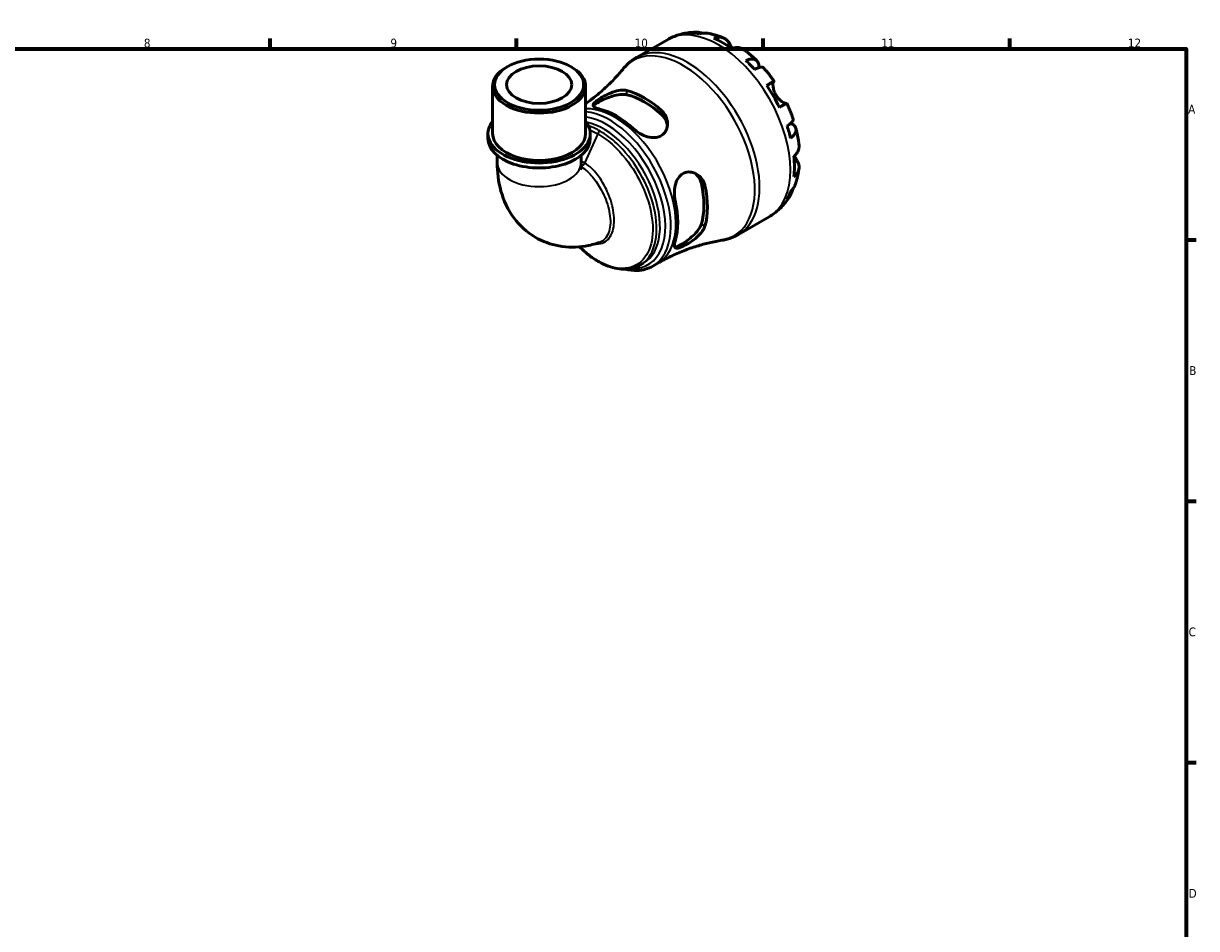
# Model space of a CAD drawing. Header units: millimetres. Extents: x 0 to 902, y 0 to 853.
# Tile 6 of 6: x 491 to 824, y 324 to 581. Entities that reach past the tile are written whole.
import ezdxf

# ---------------------------------------------------------------- set-up
doc = ezdxf.new("R2010")
doc.units = ezdxf.units.MM
for name, color, linetype, lineweight in [('Border (ISO)', 7, 'Continuous', 70), ('Visible (ISO)', 7, 'Continuous', 50), ('Visible Narrow (ISO)', 7, 'Continuous', 35)]:
    doc.layers.add(name, color=color, linetype=linetype, lineweight=lineweight)
doc.styles.add('Note Text (ISO)', font='tahoma.ttf')

# ---------------------------------------------------------------- blocks, each defined once
blk = doc.blocks.new('Borders Default Border')
at = {"layer": 'Border (ISO)'}
for p, q in [((560.67, 574), (560.67, 576.9)), ((630.75, 574), (630.75, 576.9)), ((700.83, 574), (700.83, 576.9)), ((770.92, 574), (770.92, 576.9)), ((821, 519.75), (823.9, 519.75)), ((821, 445.5), (823.9, 445.5)), ((821, 371.25), (823.9, 371.25))]:
    blk.add_line(p, q, dxfattribs=at)
at = {"layer": 'Border (ISO)', "flags": 128}
blk.add_lwpolyline([(20, 20), (20, 574), (821, 574), (821, 20), (20, 20)], dxfattribs=at)
at = {"layer": 'Border (ISO)', "color": 232, "true_color": 0xca0064, "char_height": 2.5, "attachment_point": 7, "style": 'Note Text (ISO)'}
for s, insert in [('8', (524.81, 574.34)), ('9', (594.88, 574.35)), ('10', (664.29, 574.35)), ('11', (734.37, 574.4)), ('12', (804.46, 574.4)), ('A', (821.59, 555.62)), ('B', (821.89, 481.37)), ('C', (821.73, 407.08)), ('D', (821.73, 332.88))]:
    blk.add_mtext(s, dxfattribs=dict(at, insert=insert))

msp = doc.modelspace()

# ---------------------------------------------------------------- linework, layer by layer
at = {"layer": 'Visible (ISO)'}
for p, q in [((664.824, 571.539), (673.582, 576.583)), ((628.17, 568.956), (627.758, 568.717)), ((646.115, 568.956), (646.527, 568.717)), ((623.922, 549.93), (623.922, 563.354)), ((650.363, 549.93), (650.363, 563.354)), ((622.6, 548.54), (622.6, 549.93)), ((651.685, 548.54), (651.685, 549.93)), ((625.244, 543.725), (625.244, 541.702)), ((649.041, 543.725), (649.041, 541.702)), ((693.768, 521.277), (702.526, 526.321)), ((665.826, 512.549), (666.796, 513.108)), ((669.437, 512.286), (670.865, 513.108))]:
    msp.add_line(p, q, dxfattribs=at)
for centre, major_axis, ratio, start_param, end_param in [((689.327, 552.185), (-14.381, 24.973), 0.5780931, 5.8274083, 5.9574315), ((689.327, 552.185), (-14.381, 24.973), 0.5780931, 5.3744724, 5.6249693), ((689.327, 552.185), (-14.381, 24.973), 0.5780931, 5.0420102, 5.1720334), ((637.142, 563.354), (-13.22, 0), 0.5758617, 5.5016397, 10.2063236), ((689.327, 552.185), (-14.381, 24.973), 0.5780931, 4.5890743, 4.8395711), ((667.007, 539.331), (12.676, -22.013), 0.5780931, 2.0773073, 2.6389491), ((667.007, 539.331), (11.982, -20.807), 0.5780931, 2.0605443, 2.6557121), ((659.087, 534.771), (-12.303, 21.364), 0.5780931, 5.2101249, 5.7893168), ((637.142, 549.93), (-14.543, 0), 0.5758617, 5.8534856, 9.8544776), ((689.327, 552.185), (-14.381, 24.973), 0.5780931, 4.256612, 4.3866352), ((637.142, 548.54), (-14.543, 0), 0.5758617, 0, 3.1415927), ((637.142, 549.93), (-13.22, 0), 0.5758617, 0, 3.1415927), ((689.327, 552.185), (-14.381, 24.973), 0.5780931, 3.8036761, 4.054173), ((667.007, 539.331), (11.982, -20.807), 0.5780931, 0.489748, 1.0849158), ((667.007, 539.331), (12.676, -22.013), 0.5780931, 0.5065109, 1.0681528), ((689.327, 552.185), (14.381, -24.973), 0.5780931, 0.3296212, 0.4596444), ((659.087, 534.771), (-12.303, 21.364), 0.5780931, 3.6393285, 4.2185205)]:
    msp.add_ellipse(centre, major_axis=major_axis, ratio=ratio, start_param=start_param, end_param=end_param, dxfattribs=at)
for major_axis in [(12.64, 0), (9.254, 0)]:
    msp.add_ellipse((637.142, 563.828), major_axis=major_axis, ratio=0.5758617, dxfattribs=at)
for points, knots in [([(673.582, 576.583), (674.095, 576.878), (674.625, 577.144), (675.708, 577.615), (676.262, 577.818), (677.38, 578.163), (677.946, 578.303), (679.08, 578.522), (679.649, 578.601), (680.781, 578.701), (681.345, 578.723), (681.904, 578.718)], [5.49972085, 5.49972085, 5.49972085, 5.49972085, 5.56520194, 5.56520194, 5.63068302, 5.63068302, 5.6961641, 5.6961641, 5.76164519, 5.76164519, 5.82712627, 5.82712627, 5.82712627, 5.82712627]), ([(680.322, 578.505), (680.773, 578.633), (681.235, 578.7), (682.102, 578.73), (682.585, 578.691), (683.242, 578.551), (683.421, 578.503), (683.597, 578.448)], [0.17074605, 0.17074605, 0.17074605, 0.17074605, 0.33284003, 0.33284003, 0.49949435, 0.49949435, 0.56252044, 0.56252044, 0.56252044, 0.56252044]), ([(685.044, 578.421), (684.698, 578.482), (684.347, 578.502), (683.627, 578.468), (683.197, 578.397), (682.768, 578.268)], [4.87971703, 4.87971703, 4.87971703, 4.87971703, 5.01708759, 5.01708759, 5.17918157, 5.17918157, 5.17918157, 5.17918157]), ([(685.044, 578.421), (685.365, 578.364), (685.682, 578.299), (686.312, 578.155), (686.624, 578.075), (687.242, 577.904), (687.548, 577.811), (688.155, 577.613), (688.456, 577.508), (689.052, 577.286), (689.347, 577.169), (689.639, 577.047)], [5.9523628, 5.9523628, 5.9523628, 5.9523628, 5.99162777, 5.99162777, 6.03089274, 6.03089274, 6.07015771, 6.07015771, 6.10942267, 6.10942267, 6.14868764, 6.14868764, 6.14868764, 6.14868764]), ([(686.781, 577.026), (687.188, 577.163), (687.584, 577.247), (688.298, 577.315), (688.68, 577.302), (689.391, 577.159), (689.721, 577.029), (690.278, 576.703), (690.555, 576.476), (690.969, 575.994), (691.124, 575.762), (691.253, 575.52)], [0.17075309, 0.17075309, 0.17075309, 0.17075309, 0.33215152, 0.33215152, 0.49888818, 0.49888818, 0.66562485, 0.66562485, 0.83351137, 0.83351137, 0.95687373, 0.95687373, 0.95687373, 0.95687373]), ([(691.253, 575.52), (691.254, 575.517), (691.256, 575.515), (691.32, 575.394), (691.39, 575.265), (691.533, 575.004), (691.605, 574.875), (691.777, 574.574), (691.878, 574.4), (692.002, 574.196), (692.017, 574.171), (692.032, 574.146)], [-0.58332629, -0.58332629, -0.58332629, -0.58332629, -0.58206847, -0.58206847, -0.51861604, -0.51861604, -0.4628074, -0.4628074, -0.39473272, -0.39473272, -0.38532618, -0.38532618, -0.38532618, -0.38532618]), ([(695.356, 573.759), (695.268, 573.824), (695.179, 573.882), (694.812, 574.097), (694.482, 574.227), (693.771, 574.37), (693.39, 574.383), (692.675, 574.315), (692.279, 574.232), (691.872, 574.094)], [4.66534673, 4.66534673, 4.66534673, 4.66534673, 4.71913293, 4.71913293, 4.88586959, 4.88586959, 5.05260626, 5.05260626, 5.21400469, 5.21400469, 5.21400469, 5.21400469]), ([(695.356, 573.759), (695.614, 573.569), (695.87, 573.374), (696.376, 572.977), (696.626, 572.775), (697.122, 572.362), (697.368, 572.152), (697.853, 571.724), (698.093, 571.506), (698.569, 571.064), (698.804, 570.839), (699.036, 570.611)], [0.139021, 0.139021, 0.139021, 0.139021, 0.17865725, 0.17865725, 0.2182935, 0.2182935, 0.25792975, 0.25792975, 0.297566, 0.297566, 0.33720225, 0.33720225, 0.33720225, 0.33720225]), ([(660.997, 568.271), (661.209, 568.531), (661.43, 568.784), (661.89, 569.274), (662.13, 569.511), (662.625, 569.968), (662.882, 570.188), (663.411, 570.608), (663.683, 570.809), (664.243, 571.19), (664.53, 571.37), (664.824, 571.539)], [5.28306524, 5.28306524, 5.28306524, 5.28306524, 5.32639636, 5.32639636, 5.36972748, 5.36972748, 5.41305861, 5.41305861, 5.45638973, 5.45638973, 5.49972085, 5.49972085, 5.49972085, 5.49972085]), ([(695.886, 570.714), (696.273, 570.868), (696.64, 570.975), (697.281, 571.097), (697.612, 571.122), (698.205, 571.067), (698.466, 570.988), (698.883, 570.765), (699.076, 570.601), (699.373, 570.178), (699.478, 569.92), (699.596, 569.383), (699.622, 569.053), (699.599, 568.675), (699.598, 568.661), (699.597, 568.647)], [0.1707461, 0.1707461, 0.1707461, 0.1707461, 0.33284, 0.33284, 0.4994944, 0.4994944, 0.6661487, 0.6661487, 0.8332087, 0.8332087, 1.0002688, 1.0002688, 1.1679728, 1.1679728, 1.1744217, 1.1744217, 1.1744217, 1.1744217]), ([(660.997, 568.271), (660.281, 567.394), (659.507, 566.507), (657.843, 564.736), (656.953, 563.852), (655.065, 562.111), (654.067, 561.255), (652.166, 559.743), (651.278, 559.08), (650.363, 558.439)], [5.28306524, 5.28306524, 5.28306524, 5.28306524, 5.32639636, 5.32639636, 5.36972748, 5.36972748, 5.41305861, 5.41305861, 5.44856725, 5.44856725, 5.44856725, 5.44856725]), ([(700.918, 568.627), (700.858, 568.695), (700.773, 568.742), (700.537, 568.804), (700.347, 568.808), (699.877, 568.733), (699.597, 568.655), (699.032, 568.451), (698.697, 568.31), (698.332, 568.134)], [4.56205101, 4.56205101, 4.56205101, 4.56205101, 4.68377895, 4.68377895, 4.85043327, 4.85043327, 5.01708759, 5.01708759, 5.17918157, 5.17918157, 5.17918157, 5.17918157]), ([(700.918, 568.627), (701.132, 568.386), (701.343, 568.141), (701.76, 567.646), (701.965, 567.396), (702.371, 566.89), (702.571, 566.635), (702.966, 566.118), (703.161, 565.858), (703.544, 565.331), (703.733, 565.066), (703.919, 564.798)], [0.44766847, 0.44766847, 0.44766847, 0.44766847, 0.48658997, 0.48658997, 0.52551147, 0.52551147, 0.56443297, 0.56443297, 0.60335447, 0.60335447, 0.64227596, 0.64227596, 0.64227596, 0.64227596]), ([(701.823, 563.599), (702.17, 563.798), (702.478, 563.975), (702.982, 564.265), (703.222, 564.402), (703.595, 564.615), (703.73, 564.692), (703.891, 564.783), (703.931, 564.805), (703.904, 564.788), (703.863, 564.763), (703.799, 564.725)], [0.17075309, 0.17075309, 0.17075309, 0.17075309, 0.33215152, 0.33215152, 0.49888818, 0.49888818, 0.66562485, 0.66562485, 0.83351137, 0.83351137, 0.95687373, 0.95687373, 0.95687373, 0.95687373]), ([(703.799, 564.725), (703.778, 564.713), (703.758, 564.694), (703.705, 564.619), (703.676, 564.548), (703.627, 564.355), (703.608, 564.231), (703.585, 563.879), (703.59, 563.632), (703.657, 563), (703.733, 562.606), (703.993, 561.768), (704.18, 561.332), (704.418, 560.92)], [-0.58004807, -0.58004807, -0.58004807, -0.58004807, -0.5384523, -0.5384523, -0.46383793, -0.46383793, -0.3862639, -0.3862639, -0.27840269, -0.27840269, -0.14277912, -0.14277912, 0, 0, 0, 0]), ([(654.109, 556.953), (653.961, 556.987), (653.821, 557.024), (653.285, 557.183), (652.974, 557.322), (652.54, 557.651), (652.439, 557.845), (652.512, 558.278), (652.662, 558.512), (653.151, 558.999), (653.441, 559.234), (654.157, 559.741), (654.57, 560.004), (655.595, 560.597), (656.215, 560.917), (657.631, 561.548), (658.434, 561.838), (659.92, 562.2), (660.609, 562.286), (661.514, 562.248), (661.782, 562.212), (662.029, 562.152)], [-1.9566469, -1.9566469, -1.9566469, -1.9566469, -1.8907363, -1.8907363, -1.685466, -1.685466, -1.4592397, -1.4592397, -1.2519448, -1.2519448, -1.0855647, -1.0855647, -0.9191225, -0.9191225, -0.710223, -0.710223, -0.4527267, -0.4527267, -0.2140161, -0.2140161, -0.1042525, -0.1042525, -0.1042525, -0.1042525]), ([(652.571, 557.677), (652.642, 557.795), (652.751, 557.921), (653.183, 558.311), (653.608, 558.599), (654.611, 559.176), (655.238, 559.495), (656.587, 560.088), (657.309, 560.36), (658.695, 560.782), (659.455, 560.954), (660.864, 561.103), (661.512, 561.079), (662.029, 560.965)], [1.4110846, 1.4110846, 1.4110846, 1.4110846, 1.5244244, 1.5244244, 1.7370432, 1.7370432, 1.9496619, 1.9496619, 2.1622806, 2.1622806, 2.3915298, 2.3915298, 2.620779, 2.620779, 2.620779, 2.620779]), ([(704.418, 560.92), (704.548, 560.695), (704.691, 560.48), (705.009, 560.059), (705.184, 559.857), (705.618, 559.414), (705.878, 559.193), (706.357, 558.845), (706.573, 558.717), (706.889, 558.563), (707.004, 558.519), (707.193, 558.468), (707.268, 558.46), (707.337, 558.468), (707.349, 558.471), (707.36, 558.474)], [0, 0, 0, 0, 0.07774953, 0.07774953, 0.16081914, 0.16081914, 0.27783798, 0.27783798, 0.3882896, 0.3882896, 0.46542959, 0.46542959, 0.54035429, 0.54035429, 0.55720532, 0.55720532, 0.55720532, 0.55720532]), ([(707.519, 558.562), (707.518, 558.563), (707.478, 558.541), (707.33, 558.457), (707.195, 558.38), (706.822, 558.166), (706.582, 558.029), (706.078, 557.74), (705.77, 557.563), (705.423, 557.363)], [4.57634622, 4.57634622, 4.57634622, 4.57634622, 4.71913293, 4.71913293, 4.88586959, 4.88586959, 5.05260626, 5.05260626, 5.21400469, 5.21400469, 5.21400469, 5.21400469]), ([(707.519, 558.562), (707.658, 558.267), (707.794, 557.971), (708.058, 557.376), (708.187, 557.077), (708.436, 556.476), (708.558, 556.175), (708.793, 555.571), (708.907, 555.267), (709.127, 554.659), (709.234, 554.354), (709.336, 554.048)], [0.92853136, 0.92853136, 0.92853136, 0.92853136, 0.96745378, 0.96745378, 1.0063762, 1.0063762, 1.04529862, 1.04529862, 1.08422105, 1.08422105, 1.12314347, 1.12314347, 1.12314347, 1.12314347]), ([(671.985, 556.419), (672.151, 556.268), (672.305, 556.107), (672.831, 555.484), (673.123, 554.972), (673.569, 553.757), (673.667, 553.038), (673.556, 551.688), (673.365, 551.053), (672.778, 550.087), (672.447, 549.726), (671.667, 549.185), (671.241, 549), (670.231, 548.766), (669.648, 548.749), (668.325, 548.905), (667.587, 549.121), (666.134, 549.739), (665.423, 550.151), (664.535, 550.811), (664.291, 551.012), (664.066, 551.22)], [-1.976537, -1.976537, -1.976537, -1.976537, -1.9030487, -1.9030487, -1.7054356, -1.7054356, -1.457634, -1.457634, -1.2250225, -1.2250225, -1.0491036, -1.0491036, -0.8871083, -0.8871083, -0.6981528, -0.6981528, -0.4672574, -0.4672574, -0.2235738, -0.2235738, -0.1232095, -0.1232095, -0.1232095, -0.1232095]), ([(671.985, 555.231), (672.502, 554.751), (672.937, 554.151), (673.413, 553.07), (673.536, 552.613), (673.591, 552.169)], [-0.88373584, -0.88373584, -0.88373584, -0.88373584, -0.65448666, -0.65448666, -0.4987874, -0.4987874, -0.4987874, -0.4987874]), ([(707.607, 552.069), (707.943, 552.296), (708.233, 552.515), (708.693, 552.9), (708.902, 553.101), (709.203, 553.468), (709.296, 553.633), (709.362, 553.867), (709.364, 553.962), (709.336, 554.048)], [0.17074605, 0.17074605, 0.17074605, 0.17074605, 0.33284003, 0.33284003, 0.49949435, 0.49949435, 0.66614868, 0.66614868, 0.78841706, 0.78841706, 0.78841706, 0.78841706]), ([(708.675, 552.892), (708.696, 552.882), (708.717, 552.872), (709.063, 552.7), (709.335, 552.515), (709.74, 552.146), (709.91, 551.928), (710.125, 551.462), (710.17, 551.214), (710.154, 550.745), (710.091, 550.481), (709.84, 549.943), (709.653, 549.67), (709.224, 549.178), (708.947, 548.915), (708.62, 548.657)], [4.1712493, 4.1712493, 4.1712493, 4.1712493, 4.1819549, 4.1819549, 4.3496588, 4.3496588, 4.5167189, 4.5167189, 4.6837789, 4.6837789, 4.8504333, 4.8504333, 5.0170876, 5.0170876, 5.1791816, 5.1791816, 5.1791816, 5.1791816]), ([(710.114, 551.426), (710.195, 551.111), (710.273, 550.795), (710.418, 550.162), (710.487, 549.845), (710.615, 549.211), (710.674, 548.893), (710.784, 548.257), (710.834, 547.939), (710.926, 547.302), (710.967, 546.984), (711.003, 546.665)], [1.23357287, 1.23357287, 1.23357287, 1.23357287, 1.27320271, 1.27320271, 1.31283255, 1.31283255, 1.35246238, 1.35246238, 1.39209222, 1.39209222, 1.43172206, 1.43172206, 1.43172206, 1.43172206]), ([(709.545, 543.485), (709.867, 543.767), (710.139, 544.068), (710.556, 544.65), (710.736, 544.985), (710.97, 545.67), (711.023, 546.02), (711.021, 546.446), (711.015, 546.554), (711.002, 546.665)], [0.17075309, 0.17075309, 0.17075309, 0.17075309, 0.33215152, 0.33215152, 0.49888818, 0.49888818, 0.66562485, 0.66562485, 0.72067698, 0.72067698, 0.72067698, 0.72067698]), ([(709.67, 543.598), (709.717, 543.511), (709.764, 543.426), (709.918, 543.152), (710.022, 542.974), (710.222, 542.636), (710.318, 542.479), (710.433, 542.292), (710.46, 542.249), (710.486, 542.207)], [-2.11847631, -2.11847631, -2.11847631, -2.11847631, -2.08674766, -2.08674766, -2.01440674, -2.01440674, -1.93994266, -1.93994266, -1.91637503, -1.91637503, -1.91637503, -1.91637503]), ([(625.244, 541.702), (625.244, 539), (625.555, 536.286), (627.051, 530.932), (628.251, 528.275), (631.609, 523.775), (633.645, 521.893), (638.099, 519.264), (640.43, 518.427), (645.294, 517.567), (647.814, 517.605), (651.559, 518.2), (652.882, 518.528), (654.161, 518.944)], [3.1415927, 3.1415927, 3.1415927, 3.1415927, 3.4130535, 3.4130535, 3.6845144, 3.6845144, 3.9226127, 3.9226127, 4.1353261, 4.1353261, 4.3662822, 4.3662822, 4.4988969, 4.4988969, 4.4988969, 4.4988969]), ([(649.041, 541.702), (649.041, 541.125), (649.089, 540.665), (649.202, 540.038), (649.266, 539.872), (649.275, 539.851), (649.276, 539.85), (649.276, 539.85)], [3.14159265, 3.14159265, 3.14159265, 3.14159265, 3.32813629, 3.32813629, 3.51467993, 3.51467993, 3.52825001, 3.52825001, 3.52825001, 3.52825001]), ([(710.486, 542.207), (710.631, 541.974), (710.754, 541.725), (710.963, 541.128), (711.02, 540.776), (711.023, 540.133), (710.97, 539.784), (710.736, 539.099), (710.556, 538.764), (710.139, 538.182), (709.867, 537.881), (709.545, 537.599)], [4.42788405, 4.42788405, 4.42788405, 4.42788405, 4.5512464, 4.5512464, 4.71913293, 4.71913293, 4.88586959, 4.88586959, 5.05260626, 5.05260626, 5.21400469, 5.21400469, 5.21400469, 5.21400469]), ([(675.794, 530.906), (675.75, 531.103), (675.712, 531.306), (675.583, 532.157), (675.548, 532.838), (675.618, 534.273), (675.737, 535.026), (676.151, 536.371), (676.429, 536.968), (677.097, 537.881), (677.446, 538.219), (678.244, 538.732), (678.679, 538.897), (679.706, 539.069), (680.293, 539.023), (681.547, 538.663), (682.2, 538.289), (683.255, 537.323), (683.674, 536.747), (684.091, 535.791), (684.194, 535.476), (684.265, 535.149)], [-1.9566469, -1.9566469, -1.9566469, -1.9566469, -1.8907363, -1.8907363, -1.685466, -1.685466, -1.4592397, -1.4592397, -1.2519448, -1.2519448, -1.0855647, -1.0855647, -0.9191225, -0.9191225, -0.710223, -0.710223, -0.4527267, -0.4527267, -0.2140161, -0.2140161, -0.1042525, -0.1042525, -0.1042525, -0.1042525]), ([(681.377, 538.674), (681.738, 538.402), (682.076, 538.064), (682.778, 537.106), (683.08, 536.428), (683.239, 535.74)], [2.23446408, 2.23446408, 2.23446408, 2.23446408, 2.39152982, 2.39152982, 2.62077901, 2.62077901, 2.62077901, 2.62077901]), ([(710.998, 540.066), (710.959, 539.752), (710.913, 539.438), (710.809, 538.811), (710.75, 538.499), (710.619, 537.874), (710.547, 537.563), (710.388, 536.942), (710.301, 536.632), (710.113, 536.015), (710.011, 535.707), (709.901, 535.401)], [1.70536659, 1.70536659, 1.70536659, 1.70536659, 1.7446264, 1.7446264, 1.7838862, 1.7838862, 1.82314601, 1.82314601, 1.86240581, 1.86240581, 1.90166561, 1.90166561, 1.90166561, 1.90166561]), ([(709.206, 534.136), (709.164, 533.946), (709.113, 533.756), (708.902, 533.108), (708.693, 532.672), (708.233, 531.938), (707.943, 531.572), (707.607, 531.247)], [4.78379622, 4.78379622, 4.78379622, 4.78379622, 4.85043327, 4.85043327, 5.01708759, 5.01708759, 5.17918157, 5.17918157, 5.17918157, 5.17918157]), ([(708.62, 533.491), (708.947, 533.797), (709.224, 534.133), (709.618, 534.744), (709.78, 535.064), (709.901, 535.401)], [0.17074605, 0.17074605, 0.17074605, 0.17074605, 0.33284003, 0.33284003, 0.47310885, 0.47310885, 0.47310885, 0.47310885]), ([(708.599, 532.534), (708.322, 532.041), (708.02, 531.557), (707.362, 530.614), (707.007, 530.156), (706.242, 529.272), (705.834, 528.847), (704.967, 528.041), (704.508, 527.659), (703.547, 526.949), (703.045, 526.62), (702.526, 526.321)], [2.02681155, 2.02681155, 2.02681155, 2.02681155, 2.09307488, 2.09307488, 2.15933821, 2.15933821, 2.22560154, 2.22560154, 2.29186487, 2.29186487, 2.3581282, 2.3581282, 2.3581282, 2.3581282]), ([(684.265, 523.638), (684.218, 523.473), (684.156, 523.307), (683.878, 522.684), (683.581, 522.224), (682.749, 521.209), (682.175, 520.659), (680.949, 519.667), (680.303, 519.218), (679.172, 518.52), (678.694, 518.253), (677.834, 517.824), (677.461, 517.662), (676.752, 517.415), (676.445, 517.352), (675.918, 517.374), (675.736, 517.494), (675.545, 517.957), (675.546, 518.313), (675.674, 518.966), (675.727, 519.173), (675.794, 519.395)], [-1.976537, -1.976537, -1.976537, -1.976537, -1.9030487, -1.9030487, -1.7054356, -1.7054356, -1.457634, -1.457634, -1.2250225, -1.2250225, -1.0491036, -1.0491036, -0.8871083, -0.8871083, -0.6981528, -0.6981528, -0.4672574, -0.4672574, -0.2235738, -0.2235738, -0.1232095, -0.1232095, -0.1232095, -0.1232095]), ([(683.239, 524.229), (683.08, 523.723), (682.778, 523.148), (681.945, 522), (681.416, 521.427), (680.358, 520.437), (679.762, 519.948), (678.573, 519.077), (677.983, 518.694), (677.482, 518.405), (676.981, 518.116), (676.518, 517.893), (675.963, 517.717), (675.797, 517.686), (675.66, 517.685)], [-0.8837358, -0.8837358, -0.8837358, -0.8837358, -0.6544867, -0.6544867, -0.4252375, -0.4252375, -0.2126187, -0.2126187, 0, 0, 0, 0.2126187, 0.2126187, 0.3261588, 0.3261588, 0.3261588, 0.3261588]), ([(693.768, 521.277), (693.474, 521.108), (693.174, 520.95), (692.564, 520.657), (692.254, 520.522), (691.624, 520.276), (691.305, 520.164), (690.661, 519.965), (690.336, 519.877), (689.681, 519.725), (689.351, 519.66), (689.021, 519.607)], [2.3581282, 2.3581282, 2.3581282, 2.3581282, 2.40145932, 2.40145932, 2.44479044, 2.44479044, 2.48812157, 2.48812157, 2.53145269, 2.53145269, 2.57478381, 2.57478381, 2.57478381, 2.57478381]), ([(665.826, 512.549), (665.22, 512.2), (664.571, 511.928), (663.197, 511.542), (662.471, 511.43), (660.95, 511.369), (660.153, 511.425), (658.504, 511.71), (657.651, 511.944), (655.92, 512.585), (655.041, 512.995), (653.288, 513.979), (652.414, 514.553), (650.694, 515.847), (649.849, 516.566), (648.878, 517.491), (648.73, 517.636), (648.582, 517.782)], [3.9289355, 3.9289355, 3.9289355, 3.9289355, 4.0744601, 4.0744601, 4.2225445, 4.2225445, 4.3765658, 4.3765658, 4.5363879, 4.5363879, 4.6995587, 4.6995587, 4.8638591, 4.8638591, 5.0281377, 5.0281377, 5.0580243, 5.0580243, 5.0580243, 5.0580243]), ([(670.865, 513.108), (672.059, 513.796), (673.279, 514.438), (675.743, 515.621), (676.987, 516.162), (679.474, 517.136), (680.715, 517.569), (683.168, 518.328), (684.379, 518.654), (686.747, 519.204), (687.903, 519.428), (689.021, 519.607)], [2.3581282, 2.3581282, 2.3581282, 2.3581282, 2.40145932, 2.40145932, 2.44479044, 2.44479044, 2.48812157, 2.48812157, 2.53145269, 2.53145269, 2.57478381, 2.57478381, 2.57478381, 2.57478381]), ([(669.437, 512.286), (668.117, 511.526), (666.605, 511.108), (663.891, 510.996), (662.734, 511.118), (661.559, 511.395)], [2.3581282, 2.3581282, 2.3581282, 2.3581282, 2.65134297, 2.65134297, 2.85540206, 2.85540206, 2.85540206, 2.85540206])]:
    msp.add_open_spline(points, degree=3, knots=knots, dxfattribs=at)
at = {"layer": 'Visible Narrow (ISO)'}
for p, q in [((691.253, 575.52), (690.454, 575.06)), ((703.799, 564.725), (701.829, 563.591)), ((662.029, 560.965), (662.029, 562.152)), ((671.985, 556.419), (671.985, 555.231)), ((653.822, 549.831), (650.068, 541.531)), ((710.486, 542.207), (709.675, 541.739)), ((683.239, 535.74), (684.265, 535.149)), ((684.265, 523.638), (683.239, 524.229))]:
    msp.add_line(p, q, dxfattribs=at)
for centre, major_axis, ratio, start_param, end_param in [((688.054, 551.452), (-14.472, 25.131), 0.5780931, 3.1415927, 6.2831853), ((678.105, 545.722), (-14.347, 24.914), 0.5780931, 2.924937, 6.4998409), ((679.296, 546.408), (14.472, -25.131), 0.5780931, 0, 3.1415927), ((658.564, 534.47), (-12.301, 21.361), 0.5780931, 3.1415927, 5.9896041), ((657.136, 533.647), (12.301, -21.361), 0.5780931, 0, 2.7572135), ((656.322, 533.178), (11.795, -20.482), 0.5780931, 5.9329717, 9.0059055), ((655.508, 532.71), (11.288, -19.602), 0.5780931, 0, 2.6718269), ((654.492, 549.669), (-0.579, -1.005), 0.5780931, 3.9250571, 4.8803212), ((637.142, 541.702), (11.898, 0), 0.5758617, 3.1415927, 6.2831853), ((649.398, 541.693), (-0.579, -1.005), 0.5780931, 0.4145723, 1.7387285)]:
    msp.add_ellipse(centre, major_axis=major_axis, ratio=ratio, start_param=start_param, end_param=end_param, dxfattribs=at)
for points, knots in [([(654.492, 550.617), (653.419, 551.235), (652.348, 551.727), (651.257, 552.099), (651.217, 552.113), (651.176, 552.126)], [-7.85398163, -7.85398163, -7.85398163, -7.85398163, -7.65287249, -7.65287249, -7.64509271, -7.64509271, -7.64509271, -7.64509271]), ([(665.824, 512.552), (666.769, 513.096), (667.597, 513.843), (669.53, 516.485), (670.288, 518.815), (670.677, 524.438), (670.218, 527.786), (668.277, 533.96), (666.996, 536.77), (663.645, 542.292), (661.501, 544.951), (657.673, 548.51), (656.082, 549.701), (654.492, 550.617)], [-3.9289355, -3.9289355, -3.9289355, -3.9289355, -3.6786306, -3.6786306, -3.2193859, -3.2193859, -2.7261291, -2.7261291, -2.3211278, -2.3211278, -1.8690987, -1.8690987, -1.5707963, -1.5707963, -1.5707963, -1.5707963]), ([(653.822, 549.831), (655.378, 548.935), (656.934, 547.767), (660.673, 544.278), (662.763, 541.67), (666.022, 536.265), (667.265, 533.518), (669.143, 527.488), (669.583, 524.222), (669.192, 518.74), (668.448, 516.471), (665.887, 512.983), (663.976, 511.89), (659.581, 511.439), (657.134, 511.999), (652.603, 514.331), (650.532, 515.876), (648.597, 517.784)], [1.5707963, 1.5707963, 1.5707963, 1.5707963, 1.8690987, 1.8690987, 2.3211278, 2.3211278, 2.7261291, 2.7261291, 3.2193859, 3.2193859, 3.6786306, 3.6786306, 4.1813549, 4.1813549, 4.6595419, 4.6595419, 5.0548213, 5.0548213, 5.0548213, 5.0548213]), ([(649.118, 540.523), (649.71, 540.159), (650.298, 539.706), (651.868, 538.254), (652.806, 537.107), (654.467, 534.608), (655.19, 533.254), (656.544, 530.067), (657.067, 528.218), (657.5, 524.685), (657.367, 523.021), (656.354, 520.359), (655.445, 519.396), (654.225, 518.965), (654.193, 518.954), (654.161, 518.944)], [-3.1163789, -3.1163789, -3.1163789, -3.1163789, -2.9107071, -2.9107071, -2.5477438, -2.5477438, -2.1822937, -2.1822937, -1.6975166, -1.6975166, -1.1829897, -1.1829897, -0.6494493, -0.6494493, -0.6350916, -0.6350916, -0.6350916, -0.6350916]), ([(652.921, 518.575), (653.695, 518.498), (654.423, 518.575), (656.333, 519.252), (657.303, 520.27), (658.414, 523.08), (658.585, 524.837), (658.212, 528.558), (657.714, 530.503), (656.398, 533.842), (655.691, 535.255), (654.048, 537.854), (653.112, 539.042), (651.444, 540.614), (650.762, 541.132), (650.068, 541.531)], [0.3725016, 0.3725016, 0.3725016, 0.3725016, 0.6494493, 0.6494493, 1.1829897, 1.1829897, 1.6975166, 1.6975166, 2.1822937, 2.1822937, 2.5477438, 2.5477438, 2.9107071, 2.9107071, 3.1415927, 3.1415927, 3.1415927, 3.1415927])]:
    msp.add_open_spline(points, degree=3, knots=knots, dxfattribs=at)
for points in [[(651.58, 550.934), (652.322, 550.632), (653.072, 550.263), (653.822, 549.831)], [(650.068, 541.531), (649.727, 541.727), (649.384, 541.894), (649.042, 542.031)]]:
    msp.add_open_spline(points, degree=3, dxfattribs=at)

# ---------------------------------------------------------------- block references
msp.add_blockref('Borders Default Border', (0, 0))

doc.saveas('drawing.dxf')
